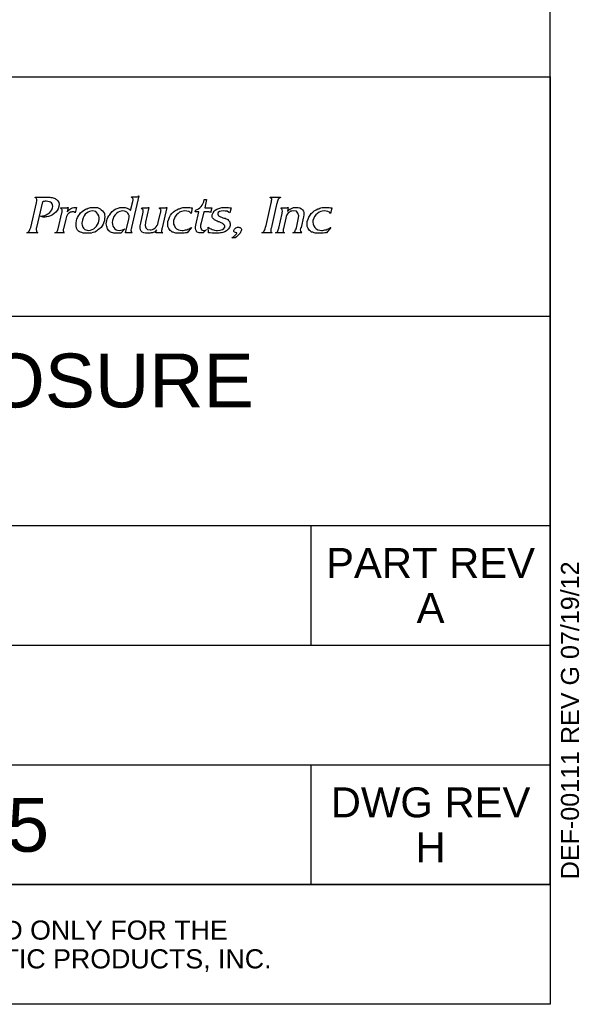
# Model space of a CAD drawing. Header units: inches. Extents: x 4 to 212, y 4 to 137.
# Tile 7 of 9: x 200 to 212, y 4 to 25. Entities that reach past the tile are written whole.
import ezdxf
from ezdxf.enums import TextEntityAlignment as Align

# ---------------------------------------------------------------- set-up
doc = ezdxf.new("R2010")
doc.units = ezdxf.units.IN
doc.header["$LTSCALE"] = 11.968
doc.header["$MEASUREMENT"] = 0
doc.layers.get('0').update_dxf_attribs({"linetype": 'CONTINUOUS'})
doc.layers.add('09_ALL_DETAIL_ITEMS', color=7, linetype='CONTINUOUS')
doc.styles.get("Standard").update_dxf_attribs({"font": 'arial.ttf'})

# ---------------------------------------------------------------- blocks, each defined once
blk = doc.blocks.new('MAP_LOGO_AND_NAME_BL0', base_point=(195.2, 21.12))
at = {"color": 7, "linetype": 'Continuous'}
for p, q in [((200.179, 21.098), (200.179, 21.103)), ((200.179, 21.103), (200.467, 21.103)), ((200.201, 21.081), (200.179, 21.098)), ((200.212, 21.059), (200.201, 21.081)), ((200.467, 21.103), (200.495, 21.103)), ((200.495, 21.103), (200.517, 21.098)), ((200.517, 21.098), (200.545, 21.098)), ((200.545, 21.098), (200.567, 21.092)), ((200.567, 21.092), (200.589, 21.081)), ((200.589, 21.081), (200.606, 21.075)), ((200.606, 21.075), (200.623, 21.064)), ((200.623, 21.064), (200.639, 21.053)), ((202.399, 21.131), (202.244, 20.454)), ((202.244, 21.103), (202.244, 21.109)), ((202.244, 21.109), (202.332, 21.109)), ((202.255, 21.092), (202.244, 21.103)), ((202.26, 21.086), (202.255, 21.092)), ((202.271, 21.075), (202.26, 21.086)), ((202.277, 21.064), (202.271, 21.075)), ((202.277, 21.053), (202.277, 21.064)), ((202.332, 21.109), (202.349, 21.109)), ((202.349, 21.109), (202.366, 21.114)), ((202.366, 21.114), (202.382, 21.12)), ((202.382, 21.12), (202.393, 21.131)), ((202.393, 21.131), (202.399, 21.131)), ((205.208, 21.098), (205.208, 21.103)), ((205.208, 21.103), (205.43, 21.103)), ((205.224, 21.086), (205.208, 21.098)), ((205.235, 21.081), (205.224, 21.086)), ((205.241, 21.07), (205.235, 21.081)), ((205.241, 21.053), (205.241, 21.07)), ((205.385, 21.07), (205.38, 21.059)), ((205.391, 21.075), (205.385, 21.07)), ((205.402, 21.086), (205.391, 21.075)), ((205.407, 21.086), (205.402, 21.086)), ((205.413, 21.092), (205.407, 21.086)), ((205.418, 21.092), (205.413, 21.092)), ((205.43, 21.098), (205.418, 21.092)), ((205.43, 21.103), (205.43, 21.098)), ((200.084, 20.454), (200.206, 20.981)), ((200.206, 20.981), (200.212, 21.025)), ((200.334, 21.009), (200.206, 20.454)), ((200.212, 21.025), (200.212, 21.059)), ((200.351, 21.014), (200.334, 21.009)), ((200.373, 21.014), (200.351, 21.014)), ((200.395, 21.02), (200.373, 21.014)), ((200.412, 21.02), (200.395, 21.02)), ((200.451, 21.014), (200.412, 21.02)), ((200.484, 21.009), (200.451, 21.014)), ((200.506, 20.998), (200.484, 21.009)), ((200.528, 20.981), (200.506, 20.998)), ((200.545, 20.964), (200.528, 20.981)), ((200.534, 20.837), (200.551, 20.875)), ((200.551, 20.942), (200.545, 20.964)), ((200.556, 20.909), (200.551, 20.942)), ((200.551, 20.875), (200.556, 20.909)), ((200.639, 21.053), (200.667, 21.025)), ((200.673, 20.859), (200.651, 20.82)), ((200.667, 21.025), (200.689, 20.992)), ((200.689, 20.903), (200.673, 20.859)), ((200.689, 20.992), (200.695, 20.953)), ((200.695, 20.953), (200.689, 20.903)), ((200.723, 20.87), (200.728, 20.875)), ((200.734, 20.859), (200.723, 20.87)), ((200.728, 20.875), (200.762, 20.875)), ((200.745, 20.853), (200.734, 20.859)), ((200.75, 20.842), (200.745, 20.853)), ((200.762, 20.875), (200.773, 20.875)), ((200.773, 20.875), (200.784, 20.875)), ((200.784, 20.875), (200.795, 20.875)), ((200.795, 20.875), (200.806, 20.875)), ((200.806, 20.875), (200.823, 20.875)), ((200.823, 20.875), (200.839, 20.875)), ((200.839, 20.875), (200.85, 20.875)), ((200.85, 20.875), (200.856, 20.875)), ((200.856, 20.875), (200.861, 20.875)), ((200.861, 20.875), (200.873, 20.881)), ((200.889, 20.887), (200.867, 20.792)), ((200.873, 20.881), (200.878, 20.881)), ((200.878, 20.881), (200.878, 20.887)), ((200.878, 20.887), (200.889, 20.887)), ((200.911, 20.842), (200.934, 20.859)), ((200.934, 20.859), (200.956, 20.87)), ((200.956, 20.87), (200.978, 20.875)), ((200.978, 20.875), (201.006, 20.881)), ((201.006, 20.881), (201.034, 20.887)), ((201.034, 20.887), (201.067, 20.887)), ((201.067, 20.887), (201.039, 20.77)), ((201.25, 20.842), (201.272, 20.853)), ((201.272, 20.853), (201.294, 20.859)), ((201.294, 20.859), (201.317, 20.87)), ((201.317, 20.87), (201.339, 20.875)), ((201.339, 20.875), (201.367, 20.881)), ((201.367, 20.881), (201.389, 20.881)), ((201.389, 20.881), (201.417, 20.887)), ((201.417, 20.887), (201.439, 20.887)), ((201.439, 20.887), (201.478, 20.887)), ((201.478, 20.887), (201.511, 20.881)), ((201.511, 20.881), (201.544, 20.87)), ((201.544, 20.87), (201.572, 20.853)), ((201.572, 20.853), (201.594, 20.837)), ((201.894, 20.848), (201.916, 20.859)), ((201.916, 20.859), (201.933, 20.864)), ((201.933, 20.864), (201.955, 20.87)), ((201.955, 20.87), (201.977, 20.875)), ((201.977, 20.875), (201.994, 20.881)), ((201.994, 20.881), (202.016, 20.887)), ((202.016, 20.887), (202.038, 20.887)), ((202.038, 20.887), (202.06, 20.887)), ((202.06, 20.887), (202.105, 20.881)), ((202.105, 20.881), (202.149, 20.87)), ((202.149, 20.87), (202.188, 20.848)), ((202.221, 20.82), (202.271, 21.014)), ((202.271, 21.025), (202.277, 21.042)), ((202.271, 21.014), (202.271, 21.025)), ((202.277, 21.042), (202.277, 21.053)), ((202.454, 20.864), (202.46, 20.875)), ((202.471, 20.848), (202.454, 20.864)), ((202.46, 20.875), (202.482, 20.875)), ((202.482, 20.875), (202.499, 20.875)), ((202.499, 20.875), (202.516, 20.875)), ((202.516, 20.875), (202.521, 20.875)), ((202.521, 20.875), (202.554, 20.875)), ((202.615, 20.887), (202.543, 20.57)), ((202.554, 20.875), (202.582, 20.875)), ((202.582, 20.875), (202.599, 20.881)), ((202.599, 20.881), (202.615, 20.887)), ((202.837, 20.864), (202.843, 20.875)), ((202.849, 20.853), (202.837, 20.864)), ((202.843, 20.875), (202.876, 20.875)), ((202.86, 20.848), (202.849, 20.853)), ((202.876, 20.875), (202.899, 20.875)), ((202.998, 20.887), (202.899, 20.448)), ((202.899, 20.875), (202.921, 20.875)), ((202.921, 20.875), (202.932, 20.875)), ((202.932, 20.875), (202.948, 20.875)), ((202.948, 20.875), (202.965, 20.875)), ((202.965, 20.875), (202.982, 20.881)), ((202.982, 20.881), (202.993, 20.887)), ((202.993, 20.887), (202.998, 20.887)), ((203.209, 20.837), (203.248, 20.853)), ((203.248, 20.853), (203.27, 20.859)), ((203.27, 20.859), (203.293, 20.87)), ((203.293, 20.87), (203.315, 20.875)), ((203.315, 20.875), (203.337, 20.881)), ((203.337, 20.881), (203.359, 20.881)), ((203.359, 20.881), (203.381, 20.887)), ((203.381, 20.887), (203.404, 20.887)), ((203.404, 20.887), (203.426, 20.887)), ((203.426, 20.887), (203.454, 20.887)), ((203.454, 20.887), (203.487, 20.881)), ((203.487, 20.881), (203.515, 20.875)), ((203.515, 20.875), (203.542, 20.875)), ((203.542, 20.875), (203.515, 20.759)), ((203.648, 20.842), (203.676, 20.859)), ((203.676, 20.859), (203.703, 20.875)), ((203.703, 20.875), (203.731, 20.903)), ((203.731, 20.903), (203.753, 20.931)), ((203.753, 20.931), (203.77, 20.964)), ((203.77, 20.964), (203.787, 21.009)), ((203.787, 21.009), (203.798, 21.053)), ((203.798, 21.053), (203.848, 21.053)), ((203.848, 21.053), (203.809, 20.875)), ((203.809, 20.875), (203.898, 20.875)), ((203.898, 20.875), (203.92, 20.875)), ((203.92, 20.875), (203.942, 20.875)), ((203.959, 20.875), (203.931, 20.77)), ((203.942, 20.875), (203.953, 20.875)), ((203.953, 20.875), (203.959, 20.875)), ((204.064, 20.848), (204.086, 20.859)), ((204.086, 20.859), (204.109, 20.864)), ((204.109, 20.864), (204.131, 20.87)), ((204.131, 20.87), (204.153, 20.875)), ((204.153, 20.875), (204.175, 20.881)), ((204.175, 20.881), (204.197, 20.887)), ((204.197, 20.887), (204.22, 20.887)), ((204.22, 20.887), (204.242, 20.887)), ((204.242, 20.887), (204.281, 20.887)), ((204.281, 20.887), (204.314, 20.881)), ((204.314, 20.881), (204.347, 20.875)), ((204.347, 20.875), (204.375, 20.875)), ((204.375, 20.875), (204.347, 20.77)), ((205.119, 20.498), (205.224, 20.948)), ((205.224, 20.948), (205.23, 20.981)), ((205.23, 20.981), (205.235, 21.009)), ((205.235, 21.036), (205.241, 21.053)), ((205.235, 21.009), (205.235, 21.036)), ((205.346, 20.948), (205.241, 20.498)), ((205.352, 20.97), (205.346, 20.948)), ((205.357, 20.987), (205.352, 20.97)), ((205.363, 21.014), (205.357, 21.003)), ((205.357, 21.003), (205.357, 20.987)), ((205.369, 21.031), (205.363, 21.025)), ((205.363, 21.025), (205.363, 21.014)), ((205.374, 21.053), (205.369, 21.042)), ((205.369, 21.042), (205.369, 21.031)), ((205.38, 21.059), (205.374, 21.053)), ((205.441, 20.864), (205.446, 20.875)), ((205.457, 20.848), (205.441, 20.864)), ((205.446, 20.875), (205.468, 20.875)), ((205.468, 20.875), (205.491, 20.875)), ((205.491, 20.875), (205.507, 20.875)), ((205.507, 20.875), (205.513, 20.875)), ((205.513, 20.875), (205.541, 20.875)), ((205.541, 20.875), (205.563, 20.875)), ((205.563, 20.875), (205.579, 20.881)), ((205.579, 20.881), (205.596, 20.887)), ((205.596, 20.887), (205.579, 20.803)), ((205.629, 20.848), (205.652, 20.859)), ((205.652, 20.859), (205.679, 20.87)), ((205.679, 20.87), (205.707, 20.881)), ((205.707, 20.881), (205.735, 20.887)), ((205.735, 20.887), (205.763, 20.887)), ((205.763, 20.887), (205.807, 20.881)), ((205.807, 20.881), (205.846, 20.875)), ((205.846, 20.875), (205.879, 20.859)), ((205.879, 20.859), (205.901, 20.837)), ((206.19, 20.837), (206.229, 20.853)), ((206.229, 20.853), (206.251, 20.859)), ((206.251, 20.859), (206.273, 20.87)), ((206.273, 20.87), (206.295, 20.875)), ((206.295, 20.875), (206.318, 20.881)), ((206.318, 20.881), (206.34, 20.881)), ((206.34, 20.881), (206.362, 20.887)), ((206.362, 20.887), (206.384, 20.887)), ((206.384, 20.887), (206.406, 20.887)), ((206.406, 20.887), (206.434, 20.887)), ((206.434, 20.887), (206.468, 20.881)), ((206.468, 20.881), (206.501, 20.875)), ((206.501, 20.875), (206.529, 20.875)), ((206.529, 20.875), (206.501, 20.759)), ((200.295, 20.698), (200.334, 20.703)), ((200.312, 20.692), (200.295, 20.698)), ((200.329, 20.687), (200.312, 20.692)), ((200.351, 20.681), (200.329, 20.687)), ((200.334, 20.703), (200.373, 20.709)), ((200.379, 20.681), (200.351, 20.681)), ((200.373, 20.709), (200.412, 20.726)), ((200.39, 20.681), (200.379, 20.681)), ((200.406, 20.687), (200.39, 20.681)), ((200.417, 20.687), (200.406, 20.687)), ((200.412, 20.726), (200.451, 20.748)), ((200.429, 20.687), (200.417, 20.687)), ((200.467, 20.692), (200.429, 20.687)), ((200.451, 20.748), (200.49, 20.776)), ((200.506, 20.709), (200.467, 20.692)), ((200.49, 20.776), (200.517, 20.803)), ((200.551, 20.726), (200.506, 20.709)), ((200.517, 20.803), (200.534, 20.837)), ((200.589, 20.753), (200.551, 20.726)), ((200.623, 20.781), (200.589, 20.753)), ((200.651, 20.82), (200.623, 20.781)), ((200.673, 20.431), (200.75, 20.77)), ((200.756, 20.831), (200.75, 20.842)), ((200.75, 20.77), (200.756, 20.787)), ((200.756, 20.82), (200.756, 20.831)), ((200.756, 20.803), (200.756, 20.82)), ((200.756, 20.787), (200.756, 20.803)), ((200.85, 20.692), (200.834, 20.637)), ((200.873, 20.737), (200.85, 20.692)), ((200.867, 20.792), (200.889, 20.814)), ((200.9, 20.764), (200.873, 20.737)), ((200.889, 20.814), (200.911, 20.842)), ((200.939, 20.787), (200.9, 20.764)), ((200.95, 20.787), (200.939, 20.787)), ((200.967, 20.792), (200.95, 20.787)), ((200.978, 20.792), (200.967, 20.792)), ((200.989, 20.792), (200.978, 20.792)), ((201.006, 20.792), (200.989, 20.792)), ((201.022, 20.787), (201.006, 20.792)), ((201.034, 20.781), (201.022, 20.787)), ((201.039, 20.77), (201.034, 20.781)), ((201.072, 20.637), (201.089, 20.67)), ((201.089, 20.67), (201.106, 20.703)), ((201.106, 20.703), (201.128, 20.737)), ((201.128, 20.737), (201.15, 20.77)), ((201.15, 20.77), (201.183, 20.798)), ((201.183, 20.798), (201.217, 20.82)), ((201.206, 20.665), (201.189, 20.615)), ((201.228, 20.709), (201.206, 20.665)), ((201.217, 20.82), (201.25, 20.842)), ((201.25, 20.742), (201.228, 20.709)), ((201.278, 20.764), (201.25, 20.742)), ((201.311, 20.781), (201.278, 20.764)), ((201.344, 20.798), (201.311, 20.781)), ((201.372, 20.809), (201.344, 20.798)), ((201.405, 20.814), (201.372, 20.809)), ((201.444, 20.809), (201.405, 20.814)), ((201.478, 20.798), (201.444, 20.809)), ((201.5, 20.77), (201.478, 20.798)), ((201.522, 20.742), (201.5, 20.77)), ((201.539, 20.709), (201.522, 20.742)), ((201.55, 20.67), (201.539, 20.709)), ((201.55, 20.631), (201.55, 20.67)), ((201.594, 20.837), (201.622, 20.814)), ((201.622, 20.814), (201.644, 20.787)), ((201.644, 20.787), (201.661, 20.759)), ((201.661, 20.759), (201.666, 20.726)), ((201.666, 20.648), (201.661, 20.609)), ((201.666, 20.726), (201.672, 20.687)), ((201.672, 20.687), (201.666, 20.648)), ((201.722, 20.637), (201.738, 20.67)), ((201.738, 20.67), (201.755, 20.703)), ((201.755, 20.703), (201.777, 20.731)), ((201.777, 20.731), (201.8, 20.764)), ((201.8, 20.764), (201.827, 20.798)), ((201.827, 20.798), (201.861, 20.826)), ((201.849, 20.648), (201.833, 20.609)), ((201.866, 20.692), (201.849, 20.648)), ((201.861, 20.826), (201.894, 20.848)), ((201.894, 20.726), (201.866, 20.692)), ((201.922, 20.759), (201.894, 20.726)), ((201.955, 20.781), (201.922, 20.759)), ((201.988, 20.798), (201.955, 20.781)), ((202.022, 20.809), (201.988, 20.798)), ((202.055, 20.814), (202.022, 20.809)), ((202.088, 20.809), (202.055, 20.814)), ((202.116, 20.798), (202.088, 20.809)), ((202.144, 20.781), (202.116, 20.798)), ((202.166, 20.764), (202.144, 20.781)), ((202.177, 20.742), (202.166, 20.764)), ((202.188, 20.715), (202.177, 20.742)), ((202.182, 20.637), (202.188, 20.681)), ((202.188, 20.848), (202.221, 20.82)), ((202.188, 20.681), (202.188, 20.715)), ((202.438, 20.548), (202.493, 20.787)), ((202.488, 20.831), (202.471, 20.848)), ((202.493, 20.809), (202.488, 20.831)), ((202.493, 20.787), (202.493, 20.809)), ((202.815, 20.565), (202.86, 20.77)), ((202.865, 20.837), (202.86, 20.848)), ((202.86, 20.77), (202.865, 20.787)), ((202.876, 20.826), (202.865, 20.837)), ((202.865, 20.787), (202.871, 20.803)), ((202.871, 20.82), (202.876, 20.826)), ((202.871, 20.803), (202.871, 20.82)), ((203.037, 20.637), (203.054, 20.681)), ((203.054, 20.681), (203.076, 20.72)), ((203.076, 20.72), (203.104, 20.759)), ((203.104, 20.759), (203.132, 20.787)), ((203.132, 20.787), (203.17, 20.814)), ((203.159, 20.653), (203.143, 20.609)), ((203.176, 20.692), (203.159, 20.653)), ((203.17, 20.814), (203.209, 20.837)), ((203.204, 20.731), (203.176, 20.692)), ((203.237, 20.759), (203.204, 20.731)), ((203.27, 20.781), (203.237, 20.759)), ((203.309, 20.798), (203.27, 20.781)), ((203.343, 20.809), (203.309, 20.798)), ((203.381, 20.814), (203.343, 20.809)), ((203.426, 20.809), (203.381, 20.814)), ((203.465, 20.798), (203.426, 20.809)), ((203.492, 20.781), (203.465, 20.798)), ((203.515, 20.759), (203.492, 20.781)), ((203.603, 20.792), (203.615, 20.837)), ((203.681, 20.792), (203.603, 20.792)), ((203.615, 20.837), (203.648, 20.842)), ((203.615, 20.509), (203.681, 20.792)), ((203.787, 20.792), (203.731, 20.554)), ((203.875, 20.792), (203.787, 20.792)), ((203.898, 20.792), (203.875, 20.792)), ((203.914, 20.787), (203.898, 20.792)), ((203.925, 20.781), (203.914, 20.787)), ((203.931, 20.77), (203.925, 20.781)), ((203.97, 20.726), (203.986, 20.77)), ((203.97, 20.703), (203.97, 20.726)), ((203.97, 20.681), (203.97, 20.703)), ((203.975, 20.665), (203.97, 20.681)), ((203.986, 20.648), (203.975, 20.665)), ((203.986, 20.77), (204.009, 20.803)), ((204.003, 20.637), (203.986, 20.648)), ((204.009, 20.803), (204.031, 20.826)), ((204.031, 20.826), (204.064, 20.848)), ((204.097, 20.776), (204.086, 20.753)), ((204.086, 20.753), (204.086, 20.737)), ((204.086, 20.737), (204.092, 20.726)), ((204.092, 20.726), (204.097, 20.715)), ((204.125, 20.798), (204.097, 20.776)), ((204.097, 20.715), (204.109, 20.709)), ((204.109, 20.709), (204.12, 20.698)), ((204.12, 20.698), (204.142, 20.687)), ((204.158, 20.809), (204.125, 20.798)), ((204.142, 20.687), (204.164, 20.676)), ((204.208, 20.814), (204.158, 20.809)), ((204.164, 20.676), (204.192, 20.665)), ((204.192, 20.665), (204.22, 20.659)), ((204.247, 20.809), (204.208, 20.814)), ((204.22, 20.659), (204.247, 20.653)), ((204.286, 20.803), (204.247, 20.809)), ((204.247, 20.653), (204.27, 20.642)), ((204.27, 20.642), (204.286, 20.637)), ((204.319, 20.787), (204.286, 20.803)), ((204.347, 20.77), (204.319, 20.787)), ((205.391, 20.443), (205.468, 20.759)), ((205.468, 20.831), (205.457, 20.848)), ((205.474, 20.803), (205.468, 20.831)), ((205.468, 20.77), (205.474, 20.803)), ((205.468, 20.759), (205.468, 20.77)), ((205.541, 20.659), (205.491, 20.437)), ((205.552, 20.692), (205.541, 20.659)), ((205.563, 20.726), (205.552, 20.692)), ((205.579, 20.748), (205.563, 20.726)), ((205.579, 20.803), (205.591, 20.814)), ((205.596, 20.77), (205.579, 20.748)), ((205.591, 20.814), (205.607, 20.831)), ((205.618, 20.787), (205.596, 20.77)), ((205.607, 20.831), (205.629, 20.848)), ((205.64, 20.803), (205.618, 20.787)), ((205.674, 20.809), (205.64, 20.803)), ((205.707, 20.814), (205.674, 20.809)), ((205.768, 20.803), (205.707, 20.814)), ((205.801, 20.764), (205.768, 20.803)), ((205.818, 20.709), (205.801, 20.764)), ((205.807, 20.626), (205.818, 20.709)), ((205.924, 20.687), (205.868, 20.454)), ((205.901, 20.837), (205.918, 20.809)), ((205.918, 20.809), (205.929, 20.776)), ((205.929, 20.731), (205.924, 20.687)), ((205.929, 20.776), (205.929, 20.731)), ((206.018, 20.637), (206.035, 20.681)), ((206.035, 20.681), (206.062, 20.72)), ((206.062, 20.72), (206.085, 20.759)), ((206.085, 20.759), (206.118, 20.787)), ((206.118, 20.787), (206.151, 20.814)), ((206.14, 20.653), (206.123, 20.609)), ((206.157, 20.692), (206.14, 20.653)), ((206.151, 20.814), (206.19, 20.837)), ((206.184, 20.731), (206.157, 20.692)), ((206.223, 20.759), (206.184, 20.731)), ((206.257, 20.781), (206.223, 20.759)), ((206.29, 20.798), (206.257, 20.781)), ((206.323, 20.809), (206.29, 20.798)), ((206.362, 20.814), (206.323, 20.809)), ((206.406, 20.809), (206.362, 20.814)), ((206.445, 20.798), (206.406, 20.809)), ((206.479, 20.781), (206.445, 20.798)), ((206.501, 20.759), (206.479, 20.781)), ((200.068, 20.415), (200.084, 20.454)), ((200.206, 20.454), (200.201, 20.437)), ((200.201, 20.437), (200.201, 20.42)), ((200.667, 20.415), (200.673, 20.431)), ((200.784, 20.431), (200.778, 20.415)), ((200.834, 20.637), (200.784, 20.431)), ((201.056, 20.548), (201.061, 20.604)), ((201.056, 20.493), (201.056, 20.548)), ((201.067, 20.443), (201.056, 20.493)), ((201.061, 20.604), (201.072, 20.637)), ((201.089, 20.398), (201.067, 20.443)), ((201.183, 20.587), (201.178, 20.559)), ((201.178, 20.559), (201.178, 20.537)), ((201.178, 20.537), (201.183, 20.509)), ((201.189, 20.615), (201.183, 20.587)), ((201.183, 20.509), (201.189, 20.487)), ((201.189, 20.487), (201.2, 20.465)), ((201.2, 20.465), (201.211, 20.443)), ((201.211, 20.443), (201.228, 20.426)), ((201.4, 20.415), (201.433, 20.431)), ((201.433, 20.431), (201.461, 20.454)), ((201.461, 20.454), (201.489, 20.487)), ((201.489, 20.487), (201.511, 20.52)), ((201.511, 20.52), (201.533, 20.554)), ((201.555, 20.431), (201.522, 20.404)), ((201.533, 20.554), (201.544, 20.592)), ((201.544, 20.592), (201.55, 20.631)), ((201.589, 20.459), (201.555, 20.431)), ((201.611, 20.493), (201.589, 20.459)), ((201.633, 20.531), (201.611, 20.493)), ((201.65, 20.57), (201.633, 20.531)), ((201.661, 20.609), (201.65, 20.57)), ((201.7, 20.537), (201.711, 20.609)), ((201.711, 20.476), (201.7, 20.537)), ((201.711, 20.609), (201.722, 20.637)), ((201.727, 20.426), (201.711, 20.476)), ((201.833, 20.609), (201.827, 20.565)), ((201.827, 20.565), (201.833, 20.526)), ((201.833, 20.526), (201.838, 20.487)), ((201.838, 20.487), (201.861, 20.454)), ((201.861, 20.454), (201.883, 20.431)), ((201.883, 20.431), (201.911, 20.409)), ((202.099, 20.431), (202.01, 20.337)), ((202.071, 20.415), (202.099, 20.431)), ((202.11, 20.343), (202.182, 20.637)), ((202.238, 20.443), (202.232, 20.431)), ((202.232, 20.431), (202.232, 20.426)), ((202.244, 20.448), (202.238, 20.443)), ((202.244, 20.454), (202.244, 20.448)), ((202.427, 20.493), (202.438, 20.548)), ((202.427, 20.448), (202.427, 20.493)), ((202.432, 20.409), (202.427, 20.448)), ((202.543, 20.57), (202.532, 20.498)), ((202.532, 20.498), (202.549, 20.448)), ((202.549, 20.448), (202.582, 20.415)), ((202.693, 20.415), (202.721, 20.431)), ((202.721, 20.431), (202.749, 20.448)), ((202.749, 20.448), (202.771, 20.47)), ((202.771, 20.47), (202.788, 20.498)), ((202.788, 20.498), (202.804, 20.526)), ((202.804, 20.526), (202.815, 20.565)), ((202.899, 20.448), (202.893, 20.426)), ((203.015, 20.531), (203.021, 20.587)), ((203.021, 20.481), (203.015, 20.531)), ((203.021, 20.587), (203.037, 20.637)), ((203.037, 20.437), (203.021, 20.481)), ((203.065, 20.393), (203.037, 20.437)), ((203.143, 20.609), (203.137, 20.57)), ((203.137, 20.57), (203.143, 20.526)), ((203.143, 20.526), (203.159, 20.493)), ((203.159, 20.493), (203.176, 20.459)), ((203.176, 20.459), (203.204, 20.431)), ((203.204, 20.431), (203.243, 20.409)), ((203.526, 20.454), (203.431, 20.343)), ((203.448, 20.42), (203.476, 20.431)), ((203.476, 20.431), (203.498, 20.443)), ((203.498, 20.443), (203.52, 20.454)), ((203.52, 20.454), (203.526, 20.454)), ((203.609, 20.47), (203.615, 20.509)), ((203.609, 20.437), (203.609, 20.47)), ((203.62, 20.409), (203.609, 20.437)), ((203.731, 20.554), (203.72, 20.504)), ((203.72, 20.504), (203.72, 20.465)), ((203.72, 20.465), (203.731, 20.431)), ((203.731, 20.431), (203.742, 20.409)), ((203.892, 20.343), (203.881, 20.465)), ((203.881, 20.465), (203.903, 20.448)), ((203.903, 20.448), (203.92, 20.437)), ((203.92, 20.437), (203.942, 20.426)), ((204.02, 20.62), (204.003, 20.637)), ((204.047, 20.604), (204.02, 20.62)), ((204.075, 20.592), (204.047, 20.604)), ((204.097, 20.581), (204.075, 20.592)), ((204.12, 20.576), (204.097, 20.581)), ((204.142, 20.565), (204.12, 20.576)), ((204.158, 20.554), (204.142, 20.565)), ((204.181, 20.548), (204.158, 20.554)), ((204.197, 20.537), (204.181, 20.548)), ((204.186, 20.415), (204.22, 20.437)), ((204.208, 20.526), (204.197, 20.537)), ((204.22, 20.515), (204.208, 20.526)), ((204.231, 20.504), (204.22, 20.515)), ((204.22, 20.437), (204.236, 20.465)), ((204.236, 20.493), (204.231, 20.504)), ((204.236, 20.481), (204.236, 20.493)), ((204.236, 20.465), (204.236, 20.481)), ((204.286, 20.637), (204.303, 20.626)), ((204.303, 20.626), (204.314, 20.609)), ((204.336, 20.459), (204.308, 20.42)), ((204.314, 20.609), (204.331, 20.592)), ((204.331, 20.592), (204.342, 20.576)), ((204.353, 20.498), (204.336, 20.459)), ((204.342, 20.576), (204.347, 20.559)), ((204.347, 20.559), (204.353, 20.537)), ((204.353, 20.537), (204.353, 20.52)), ((204.353, 20.52), (204.353, 20.498)), ((204.447, 20.42), (204.453, 20.431)), ((204.453, 20.431), (204.464, 20.443)), ((204.464, 20.443), (204.475, 20.448)), ((204.475, 20.448), (204.492, 20.459)), ((204.492, 20.459), (204.508, 20.465)), ((204.508, 20.465), (204.525, 20.465)), ((204.525, 20.465), (204.536, 20.465)), ((204.536, 20.465), (204.553, 20.459)), ((204.553, 20.459), (204.564, 20.454)), ((204.564, 20.454), (204.575, 20.448)), ((204.575, 20.448), (204.586, 20.437)), ((204.586, 20.437), (204.591, 20.42)), ((205.091, 20.409), (205.102, 20.431)), ((205.102, 20.431), (205.108, 20.465)), ((205.108, 20.465), (205.119, 20.498)), ((205.235, 20.459), (205.224, 20.426)), ((205.241, 20.498), (205.235, 20.459)), ((205.385, 20.42), (205.391, 20.443)), ((205.491, 20.437), (205.485, 20.415)), ((205.763, 20.426), (205.768, 20.448)), ((205.768, 20.448), (205.807, 20.626)), ((205.857, 20.437), (205.851, 20.404)), ((205.863, 20.448), (205.857, 20.443)), ((205.857, 20.443), (205.857, 20.437)), ((205.868, 20.448), (205.863, 20.448)), ((205.868, 20.454), (205.868, 20.448)), ((205.996, 20.531), (206.001, 20.587)), ((206.001, 20.481), (205.996, 20.531)), ((206.001, 20.587), (206.018, 20.637)), ((206.018, 20.437), (206.001, 20.481)), ((206.046, 20.393), (206.018, 20.437)), ((206.123, 20.609), (206.118, 20.57)), ((206.118, 20.57), (206.129, 20.526)), ((206.129, 20.526), (206.14, 20.493)), ((206.14, 20.493), (206.162, 20.459)), ((206.162, 20.459), (206.19, 20.431)), ((206.19, 20.431), (206.229, 20.409)), ((206.506, 20.454), (206.412, 20.343)), ((206.429, 20.42), (206.456, 20.431)), ((206.456, 20.431), (206.479, 20.443)), ((206.479, 20.443), (206.501, 20.454)), ((206.501, 20.454), (206.506, 20.454)), ((200.001, 20.343), (200.029, 20.354)), ((200.24, 20.343), (200.001, 20.343)), ((200.029, 20.354), (200.051, 20.381)), ((200.051, 20.381), (200.068, 20.415)), ((200.201, 20.42), (200.201, 20.404)), ((200.201, 20.404), (200.206, 20.393)), ((200.206, 20.393), (200.206, 20.376)), ((200.206, 20.376), (200.212, 20.359)), ((200.212, 20.359), (200.223, 20.348)), ((200.223, 20.348), (200.234, 20.343)), ((200.234, 20.343), (200.24, 20.343)), ((200.601, 20.343), (200.617, 20.348)), ((200.8, 20.343), (200.601, 20.343)), ((200.617, 20.348), (200.634, 20.359)), ((200.634, 20.359), (200.645, 20.365)), ((200.645, 20.365), (200.651, 20.376)), ((200.651, 20.376), (200.656, 20.387)), ((200.656, 20.387), (200.662, 20.404)), ((200.662, 20.404), (200.667, 20.415)), ((200.778, 20.415), (200.778, 20.404)), ((200.778, 20.404), (200.778, 20.387)), ((200.778, 20.387), (200.784, 20.376)), ((200.784, 20.376), (200.784, 20.365)), ((200.784, 20.365), (200.784, 20.359)), ((200.784, 20.359), (200.789, 20.348)), ((200.789, 20.348), (200.8, 20.343)), ((201.106, 20.381), (201.089, 20.398)), ((201.128, 20.365), (201.106, 20.381)), ((201.15, 20.354), (201.128, 20.365)), ((201.178, 20.348), (201.15, 20.354)), ((201.206, 20.337), (201.178, 20.348)), ((201.233, 20.337), (201.206, 20.337)), ((201.228, 20.426), (201.244, 20.415)), ((201.267, 20.332), (201.233, 20.337)), ((201.244, 20.415), (201.261, 20.404)), ((201.261, 20.404), (201.289, 20.398)), ((201.3, 20.332), (201.267, 20.332)), ((201.289, 20.398), (201.311, 20.393)), ((201.339, 20.332), (201.3, 20.332)), ((201.311, 20.393), (201.317, 20.393)), ((201.317, 20.393), (201.361, 20.398)), ((201.378, 20.337), (201.339, 20.332)), ((201.361, 20.398), (201.4, 20.415)), ((201.417, 20.348), (201.378, 20.337)), ((201.455, 20.359), (201.417, 20.348)), ((201.489, 20.381), (201.455, 20.359)), ((201.522, 20.404), (201.489, 20.381)), ((201.755, 20.387), (201.727, 20.426)), ((201.777, 20.37), (201.755, 20.387)), ((201.794, 20.359), (201.777, 20.37)), ((201.816, 20.348), (201.794, 20.359)), ((201.844, 20.343), (201.816, 20.348)), ((201.866, 20.337), (201.844, 20.343)), ((201.894, 20.332), (201.866, 20.337)), ((201.922, 20.332), (201.894, 20.332)), ((201.911, 20.409), (201.944, 20.398)), ((201.949, 20.332), (201.922, 20.332)), ((201.944, 20.398), (201.983, 20.393)), ((201.96, 20.332), (201.949, 20.332)), ((201.977, 20.337), (201.96, 20.332)), ((201.994, 20.337), (201.977, 20.337)), ((201.983, 20.393), (202.016, 20.398)), ((202.01, 20.337), (201.994, 20.337)), ((202.016, 20.398), (202.044, 20.404)), ((202.044, 20.404), (202.071, 20.415)), ((202.255, 20.343), (202.11, 20.343)), ((202.232, 20.426), (202.227, 20.398)), ((202.227, 20.398), (202.232, 20.376)), ((202.232, 20.376), (202.238, 20.354)), ((202.238, 20.354), (202.255, 20.343)), ((202.449, 20.381), (202.432, 20.409)), ((202.471, 20.359), (202.449, 20.381)), ((202.504, 20.343), (202.471, 20.359)), ((202.543, 20.337), (202.504, 20.343)), ((202.588, 20.332), (202.543, 20.337)), ((202.582, 20.415), (202.638, 20.404)), ((202.615, 20.332), (202.588, 20.332)), ((202.638, 20.337), (202.615, 20.332)), ((202.638, 20.404), (202.665, 20.409)), ((202.665, 20.343), (202.638, 20.337)), ((202.665, 20.409), (202.693, 20.415)), ((202.688, 20.343), (202.665, 20.343)), ((202.704, 20.348), (202.688, 20.343)), ((202.732, 20.359), (202.704, 20.348)), ((202.754, 20.381), (202.732, 20.359)), ((202.776, 20.404), (202.754, 20.381)), ((202.76, 20.343), (202.776, 20.404)), ((202.91, 20.343), (202.76, 20.343)), ((202.887, 20.409), (202.882, 20.398)), ((202.882, 20.398), (202.882, 20.393)), ((202.882, 20.393), (202.882, 20.381)), ((202.882, 20.381), (202.882, 20.376)), ((202.882, 20.376), (202.882, 20.365)), ((202.882, 20.365), (202.882, 20.359)), ((202.882, 20.359), (202.887, 20.354)), ((202.893, 20.426), (202.887, 20.409)), ((202.887, 20.354), (202.899, 20.348)), ((202.899, 20.348), (202.904, 20.343)), ((202.904, 20.343), (202.91, 20.343)), ((203.087, 20.376), (203.065, 20.393)), ((203.109, 20.359), (203.087, 20.376)), ((203.132, 20.354), (203.109, 20.359)), ((203.165, 20.343), (203.132, 20.354)), ((203.193, 20.337), (203.165, 20.343)), ((203.226, 20.332), (203.193, 20.337)), ((203.259, 20.332), (203.226, 20.332)), ((203.243, 20.409), (203.281, 20.398)), ((203.293, 20.332), (203.259, 20.332)), ((203.281, 20.398), (203.326, 20.393)), ((203.326, 20.332), (203.293, 20.332)), ((203.326, 20.393), (203.348, 20.393)), ((203.365, 20.337), (203.326, 20.332)), ((203.348, 20.393), (203.376, 20.398)), ((203.398, 20.343), (203.365, 20.337)), ((203.376, 20.398), (203.398, 20.404)), ((203.398, 20.404), (203.426, 20.409)), ((203.431, 20.343), (203.398, 20.343)), ((203.426, 20.409), (203.448, 20.42)), ((203.631, 20.381), (203.62, 20.409)), ((203.642, 20.359), (203.631, 20.381)), ((203.664, 20.348), (203.642, 20.359)), ((203.692, 20.343), (203.664, 20.348)), ((203.726, 20.343), (203.692, 20.343)), ((203.742, 20.343), (203.726, 20.343)), ((203.742, 20.409), (203.748, 20.404)), ((203.753, 20.343), (203.742, 20.343)), ((203.748, 20.404), (203.759, 20.398)), ((203.77, 20.343), (203.753, 20.343)), ((203.759, 20.398), (203.775, 20.393)), ((203.775, 20.343), (203.77, 20.343)), ((203.848, 20.415), (203.775, 20.343)), ((203.775, 20.393), (203.792, 20.393)), ((203.792, 20.393), (203.809, 20.393)), ((203.809, 20.393), (203.831, 20.398)), ((203.831, 20.398), (203.842, 20.409)), ((203.842, 20.409), (203.848, 20.415)), ((203.925, 20.343), (203.892, 20.343)), ((203.964, 20.337), (203.925, 20.343)), ((203.942, 20.426), (203.97, 20.415)), ((204.009, 20.332), (203.964, 20.337)), ((203.97, 20.415), (203.992, 20.404)), ((203.992, 20.404), (204.02, 20.398)), ((204.047, 20.332), (204.009, 20.332)), ((204.02, 20.398), (204.053, 20.393)), ((204.07, 20.332), (204.047, 20.332)), ((204.053, 20.393), (204.081, 20.393)), ((204.097, 20.332), (204.07, 20.332)), ((204.081, 20.393), (204.136, 20.398)), ((204.12, 20.337), (204.097, 20.332)), ((204.142, 20.343), (204.12, 20.337)), ((204.136, 20.398), (204.186, 20.415)), ((204.17, 20.343), (204.142, 20.343)), ((204.192, 20.348), (204.17, 20.343)), ((204.214, 20.359), (204.192, 20.348)), ((204.236, 20.365), (204.214, 20.359)), ((204.275, 20.387), (204.236, 20.365)), ((204.308, 20.42), (204.275, 20.387)), ((204.386, 20.232), (204.43, 20.265)), ((204.392, 20.232), (204.386, 20.232)), ((204.403, 20.232), (204.392, 20.232)), ((204.414, 20.232), (204.403, 20.232)), ((204.425, 20.232), (204.414, 20.232)), ((204.436, 20.232), (204.425, 20.232)), ((204.43, 20.393), (204.436, 20.409)), ((204.43, 20.37), (204.43, 20.393)), ((204.447, 20.359), (204.43, 20.37)), ((204.43, 20.265), (204.469, 20.298)), ((204.436, 20.409), (204.447, 20.42)), ((204.447, 20.232), (204.436, 20.232)), ((204.464, 20.348), (204.447, 20.359)), ((204.453, 20.232), (204.447, 20.232)), ((204.458, 20.237), (204.453, 20.232)), ((204.486, 20.254), (204.458, 20.237)), ((204.492, 20.343), (204.464, 20.348)), ((204.469, 20.298), (204.486, 20.32)), ((204.486, 20.32), (204.497, 20.337)), ((204.508, 20.276), (204.486, 20.254)), ((204.497, 20.343), (204.492, 20.343)), ((204.497, 20.337), (204.497, 20.343)), ((204.53, 20.298), (204.508, 20.276)), ((204.547, 20.315), (204.53, 20.298)), ((204.564, 20.332), (204.547, 20.315)), ((204.575, 20.354), (204.564, 20.332)), ((204.58, 20.37), (204.575, 20.354)), ((204.586, 20.387), (204.58, 20.37)), ((204.591, 20.404), (204.586, 20.387)), ((204.591, 20.42), (204.591, 20.404)), ((205.03, 20.343), (205.041, 20.348)), ((205.252, 20.343), (205.03, 20.343)), ((205.041, 20.348), (205.058, 20.359)), ((205.058, 20.359), (205.069, 20.37)), ((205.069, 20.37), (205.08, 20.387)), ((205.08, 20.387), (205.091, 20.409)), ((205.224, 20.426), (205.224, 20.404)), ((205.224, 20.404), (205.224, 20.387)), ((205.224, 20.387), (205.224, 20.37)), ((205.224, 20.37), (205.23, 20.359)), ((205.23, 20.359), (205.241, 20.348)), ((205.241, 20.348), (205.252, 20.343)), ((205.319, 20.343), (205.335, 20.348)), ((205.513, 20.343), (205.319, 20.343)), ((205.335, 20.348), (205.352, 20.359)), ((205.352, 20.359), (205.363, 20.365)), ((205.363, 20.365), (205.369, 20.376)), ((205.369, 20.376), (205.374, 20.387)), ((205.374, 20.387), (205.38, 20.404)), ((205.38, 20.404), (205.385, 20.42)), ((205.485, 20.415), (205.485, 20.398)), ((205.485, 20.398), (205.485, 20.387)), ((205.485, 20.387), (205.485, 20.376)), ((205.485, 20.376), (205.485, 20.365)), ((205.485, 20.365), (205.491, 20.359)), ((205.491, 20.359), (205.502, 20.348)), ((205.502, 20.348), (205.513, 20.343)), ((205.69, 20.343), (205.707, 20.348)), ((205.885, 20.343), (205.69, 20.343)), ((205.707, 20.348), (205.718, 20.359)), ((205.718, 20.359), (205.735, 20.37)), ((205.735, 20.37), (205.74, 20.381)), ((205.74, 20.381), (205.746, 20.393)), ((205.746, 20.393), (205.751, 20.409)), ((205.751, 20.409), (205.763, 20.426)), ((205.851, 20.404), (205.857, 20.376)), ((205.857, 20.376), (205.868, 20.354)), ((205.868, 20.354), (205.885, 20.343)), ((206.068, 20.376), (206.046, 20.393)), ((206.09, 20.359), (206.068, 20.376)), ((206.118, 20.354), (206.09, 20.359)), ((206.146, 20.343), (206.118, 20.354)), ((206.173, 20.337), (206.146, 20.343)), ((206.207, 20.332), (206.173, 20.337)), ((206.24, 20.332), (206.207, 20.332)), ((206.229, 20.409), (206.268, 20.398)), ((206.273, 20.332), (206.24, 20.332)), ((206.268, 20.398), (206.307, 20.393)), ((206.307, 20.332), (206.273, 20.332)), ((206.307, 20.393), (206.329, 20.393)), ((206.345, 20.337), (206.307, 20.332)), ((206.329, 20.393), (206.357, 20.398)), ((206.379, 20.343), (206.345, 20.337)), ((206.357, 20.398), (206.379, 20.404)), ((206.379, 20.404), (206.406, 20.409)), ((206.412, 20.343), (206.379, 20.343)), ((206.406, 20.409), (206.429, 20.42))]:
    blk.add_line(p, q, dxfattribs=at)

msp = doc.modelspace()

# ---------------------------------------------------------------- linework, layer by layer
at = {"color": 7, "linetype": 'Continuous'}
for p, q in [((211.2, 6.4), (211.2, 136.96)), ((179.2, 23.68), (211.2, 23.68)), ((211.2, 23.68), (211.2, 6.4)), ((179.2, 18.56), (211.2, 18.56)), ((179.2, 14.08), (211.2, 14.08)), ((206.08, 14.08), (206.08, 11.52)), ((179.2, 11.52), (211.2, 11.52)), ((179.2, 8.96), (211.2, 8.96)), ((206.08, 8.96), (206.08, 6.4)), ((211.2, 6.4), (3.84, 6.4)), ((211.2, 6.4), (145.0752, 6.4)), ((179.2, 6.4), (211.2, 6.4)), ((211.2, 6.4), (211.2, 3.84)), ((211.2, 3.84), (145.0752, 3.84))]:
    msp.add_line(p, q, dxfattribs=at)

# ---------------------------------------------------------------- block references
msp.add_blockref('MAP_LOGO_AND_NAME_BL0', (195.2, 21.12), dxfattribs=at)

# ---------------------------------------------------------------- texts
msp.add_text('DEF-00111 REV G 07/19/12', height=0.384, rotation=90, dxfattribs=at).set_placement((211.8144, 6.5154))
at = {"layer": '09_ALL_DETAIL_ITEMS', "color": 7, "linetype": 'Continuous'}
for s, height, p in [('GANGABLE ENCLOSURE', 1.152, (195.2, 16.608)), ('PART REV', 0.64, (208.64, 12.96)), ('A', 0.64, (208.64, 12)), ('DWG REV', 0.64, (208.64, 7.84)), ('96-037_SLIM5', 1.152, (195.2, 7.104)), ('H', 0.64, (208.64, 6.88)), ('THIS DRAWING CONTAINS TRADE INFORMATION DEEMED TO BE CONFIDENTIAL AND PROPRIETARY PROPERTY OF MIDDLE ATLANTIC PRODUCTS, INC. AND IS TO BE USED ONLY FOR THE ', 0.4096, (178.1376, 5.2224)), ('PURPOSES FOR WHICH IT IS SUBMITTED AND FURTHER SHALL NOT BE COPIED IN WHOLE OR PART WITHOUT WRITTEN PERMISSION FIRST OBTAINED FROM MIDDLE ATLANTIC PRODUCTS, INC.', 0.4096, (178.1376, 4.608))]:
    msp.add_text(s, height=height, dxfattribs=at).set_placement(p, align=Align.CENTER)

doc.saveas('drawing.dxf')
